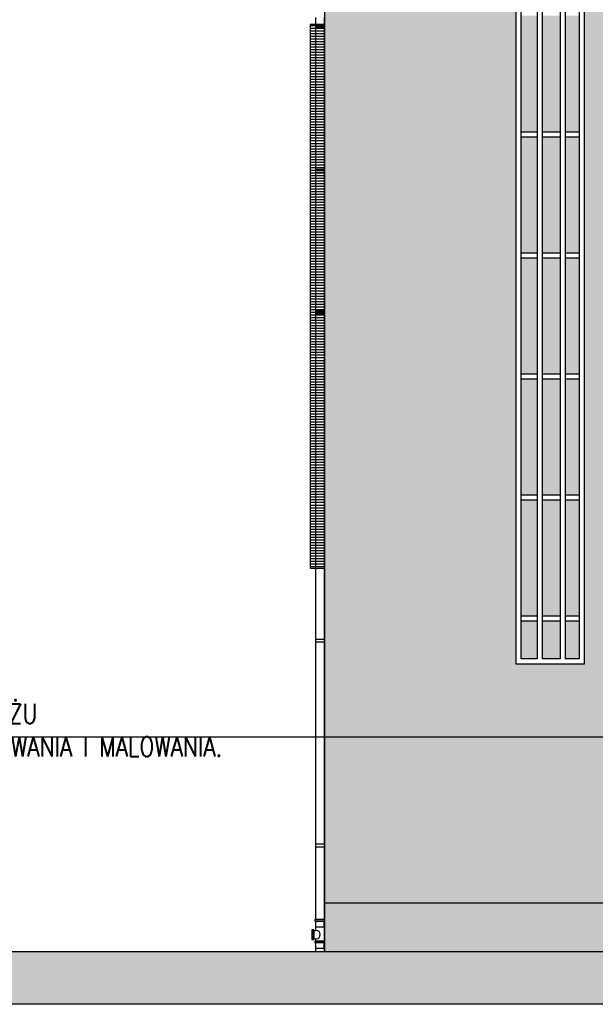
# Model space of a CAD drawing. Header units: millimetres. Extents: x 50026 to 146998, y 1038179 to 1573505.
# Tile 98 of 122: x 50906 to 51589, y 1051632 to 1052799. Entities that reach past the tile are written whole.
import ezdxf

# ---------------------------------------------------------------- set-up
doc = ezdxf.new("R2010")
doc.units = ezdxf.units.MM
doc.header["$LTSCALE"] = 0.025
doc.linetypes.add('CONTINU', pattern=[0])
for name, color, linetype in [('1', 7, 'Continuous'), ('NAPISY', 2, 'Continuous'), ('szrafy', 8, 'Continuous'), ('ściany', 5, 'Continuous')]:
    doc.layers.add(name, color=color, linetype=linetype)
doc.styles.add('KS', font='romans.shx', dxfattribs={"width": 0.8, "height": 17.5})

# ---------------------------------------------------------------- blocks, each defined once
blk = doc.blocks.new('2')
at = {"layer": 'ściany'}
h = blk.add_hatch(color=253, dxfattribs=at)
h.dxf.hatch_style = 1
h.paths.add_polyline_path([(53111.9, 1052833.5), (53123.9, 1052833.5), (53123.9, 1052841.5), (53099.9, 1052841.5), (53099.9, 1052879.5), (53099.9, 1052899.5), (52189.9, 1052963.2), (51575.6, 1052920.2), (51575.6, 1052035.1), (51495, 1052035.1), (51495, 1052914.6), (51279.9, 1052899.5), (51279.9, 1052879.5), (51279.9, 1052841.5), (51255.9, 1052841.5), (51255.9, 1052833.5), (51267.9, 1052833.5), (51267.9, 1051751.7), (51959.4, 1051751.7), (51959.4, 1052857.6), (52420.4, 1052857.6), (52420.4, 1051751.7), (53111.9, 1051751.7)])
h.paths.add_polyline_path([(51519.9, 1052916.3), (51501, 1052915), (51501, 1052809.4), (51519.9, 1052809.4)], flags=17)
h.paths.add_polyline_path([(51546.9, 1052918.2), (51525.8, 1052916.8), (51525.8, 1052809.4), (51546.9, 1052809.4)], flags=17)
h.paths.add_polyline_path([(51569.7, 1052919.8), (51552.9, 1052918.6), (51552.9, 1052809.4), (51569.7, 1052809.4)], flags=17)
h.paths.add_polyline_path([(51569.7, 1052803.5), (51552.9, 1052803.5), (51552.9, 1052666), (51569.7, 1052666)], flags=17)
h.paths.add_polyline_path([(51546.9, 1052803.5), (51525.8, 1052803.5), (51525.8, 1052666), (51546.9, 1052666)], flags=17)
h.paths.add_polyline_path([(51519.9, 1052803.5), (51501, 1052803.5), (51501, 1052666), (51519.9, 1052666)], flags=17)
h.paths.add_polyline_path([(51519.9, 1052660.1), (51501, 1052660.1), (51501, 1052522.6), (51519.9, 1052522.6)], flags=17)
h.paths.add_polyline_path([(51546.9, 1052660.1), (51525.8, 1052660.1), (51525.8, 1052522.6), (51546.9, 1052522.6)], flags=17)
h.paths.add_polyline_path([(51569.7, 1052660.1), (51552.9, 1052660.1), (51552.9, 1052522.6), (51569.7, 1052522.6)], flags=17)
h.paths.add_polyline_path([(51569.7, 1052516.6), (51552.9, 1052516.6), (51552.9, 1052379.2), (51569.7, 1052379.2)], flags=17)
h.paths.add_polyline_path([(51546.9, 1052516.6), (51525.8, 1052516.6), (51525.8, 1052379.2), (51546.9, 1052379.2)], flags=17)
h.paths.add_polyline_path([(51519.9, 1052516.6), (51501, 1052516.6), (51501, 1052379.2), (51519.9, 1052379.2)], flags=17)
h.paths.add_polyline_path([(51519.9, 1052373.2), (51501, 1052373.2), (51501, 1052235.7), (51519.9, 1052235.7)], flags=17)
h.paths.add_polyline_path([(51546.9, 1052373.2), (51525.8, 1052373.2), (51525.8, 1052235.7), (51546.9, 1052235.7)], flags=17)
h.paths.add_polyline_path([(51569.7, 1052373.2), (51552.9, 1052373.2), (51552.9, 1052235.7), (51569.7, 1052235.7)], flags=17)
h.paths.add_polyline_path([(51569.7, 1052229.8), (51552.9, 1052229.8), (51552.9, 1052092.3), (51569.7, 1052092.3)], flags=17)
h.paths.add_polyline_path([(51546.9, 1052229.8), (51525.8, 1052229.8), (51525.8, 1052092.3), (51546.9, 1052092.3)], flags=17)
h.paths.add_polyline_path([(51519.9, 1052229.8), (51501, 1052229.8), (51501, 1052092.3), (51519.9, 1052092.3)], flags=17)
h.paths.add_polyline_path([(51519.9, 1052086.4), (51501, 1052086.4), (51501, 1052041.1), (51519.9, 1052041.1)], flags=17)
h.paths.add_polyline_path([(51546.9, 1052086.4), (51525.8, 1052086.4), (51525.8, 1052041.1), (51546.9, 1052041.1)], flags=17)
h.paths.add_polyline_path([(51569.7, 1052086.4), (51552.9, 1052086.4), (51552.9, 1052041.1), (51569.7, 1052041.1)], flags=17)

msp = doc.modelspace()

# ---------------------------------------------------------------- hatches: boundary and pattern name
at = {"layer": 'szrafy'}
h = msp.add_hatch(dxfattribs=at)
h.set_pattern_fill('LINE', color=1, style=0)
h.set_pattern_definition([(0, (-1862.363, -5e-09), (0, 3.175), [])])
h.paths.add_polyline_path([(51267.89394, 1052793.0778), (51250.46103, 1052793.0778), (51250.46103, 1052148.66908), (51267.89394, 1052148.66908)])
at = {"layer": 'ściany'}
h = msp.add_hatch(color=24, dxfattribs=at)
h.dxf.hatch_style = 1
h.paths.add_polyline_path([(53111.89394, 1051751.70466), (52420.35092, 1051751.70466), (51267.89394, 1051751.70466), (51267.89394, 1051694.48824), (53111.89394, 1051694.48824)])
h = msp.add_hatch(dxfattribs=at)
h.set_pattern_fill('AR-B816,_O', color=1, scale=0.06)
h.set_pattern_definition([(0, (-8885.548, 521141.035), (0, 12.192), []), (90, (-8885.548, 521141.035), (-12.192, 12.192), [12.192, -12.192])])
h.paths.add_polyline_path([(53111.89394, 1051751.70466), (52420.35092, 1051751.70466), (51267.89394, 1051751.70466), (51267.89394, 1051694.48824), (53111.89394, 1051694.48824)])
h = msp.add_hatch(color=5, dxfattribs=at)
h.dxf.hatch_style = 1
h.paths.add_polyline_path([(50669.16448, 1051694.48824), (53545.56665, 1051694.48824), (53545.56665, 1051631.84428), (50669.16448, 1051631.84428)])

# ---------------------------------------------------------------- linework, layer by layer
at = {"layer": '1', "color": 7, "linetype": 'Continuous', "ltscale": 5}
for p, q in [((51256.96382, 1052801.46585), (51256.96382, 1051732.18763)), ((51266.96382, 1052801.46585), (51266.96382, 1051732.18763)), ((51254.96803, 1051719.45508), (51257.45823, 1051719.45508)), ((51256.96382, 1051723.68365), (51256.96382, 1051719.45508)), ((51266.96382, 1051723.68365), (51266.96382, 1051706.72083)), ((51254.96803, 1051709.45508), (51257.45823, 1051709.45508)), ((51256.96382, 1051709.45508), (51256.96382, 1051706.72083)), ((51256.96382, 1051698.21685), (51256.96382, 1051694.48824)), ((51266.96382, 1051698.21685), (51266.96382, 1051694.48824))]:
    msp.add_line(p, q, dxfattribs=at)
at = {"layer": '1', "color": 7, "linetype": 'CONTINU'}
for p, q in [((51266.96382, 1051732.18763), (51256.96382, 1051732.18763)), ((51254.96803, 1051719.63737), (51252.57599, 1051719.63737)), ((51254.96803, 1051718.99174), (51252.57599, 1051718.99174)), ((51254.96803, 1051718.11809), (51252.57599, 1051718.11809)), ((51254.96803, 1051717.03099), (51252.57599, 1051717.03099)), ((51254.96803, 1051715.25658), (51252.57599, 1051715.25658)), ((51254.96803, 1051719.45508), (51254.96803, 1051709.45508)), ((51254.96803, 1051713.65359), (51252.57599, 1051713.65359)), ((51254.96803, 1051711.87918), (51252.57599, 1051711.87918)), ((51254.96803, 1051710.79208), (51252.57599, 1051710.79208)), ((51254.96803, 1051709.91843), (51252.57599, 1051709.91843)), ((51254.96803, 1051709.2728), (51252.57599, 1051709.2728)), ((51266.96382, 1051706.72083), (51256.96382, 1051706.72083))]:
    msp.add_line(p, q, dxfattribs=at)
for points in [[(51267.59383, 1051732.18763), (51256.33382, 1051732.18763, 0.4142135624), (51256.03382, 1051731.88763), (51256.03382, 1051730.7878, 0.4142135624), (51256.33382, 1051730.4878), (51267.59383, 1051730.4878, 0.4142135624), (51267.89383, 1051730.7878), (51267.89383, 1051731.88763, 0.4142135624)], [(51267.22979, 1051730.4878), (51256.69785, 1051730.4878), (51256.69785, 1051723.98365, 0.4142135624), (51256.99785, 1051723.68365), (51266.92979, 1051723.68365, 0.4142135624), (51267.22979, 1051723.98365)], [(51254.66803, 1051720.26478), (51252.87599, 1051720.26478, 0.4142135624), (51252.57599, 1051719.96478), (51252.57599, 1051708.94539, 0.4142135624), (51252.87599, 1051708.64539), (51254.66803, 1051708.64539, 0.4142135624), (51254.96803, 1051708.94539), (51254.96803, 1051719.96478, 0.4142135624)], [(51267.59383, 1051706.72083), (51256.33382, 1051706.72083, 0.4142135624), (51256.03382, 1051706.42083), (51256.03382, 1051705.321, 0.4142135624), (51256.33382, 1051705.021), (51267.59383, 1051705.021, 0.4142135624), (51267.89383, 1051705.321), (51267.89383, 1051706.42083, 0.4142135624)], [(51267.22979, 1051705.021), (51256.69785, 1051705.021), (51256.69785, 1051698.51685, 0.4142135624), (51256.99785, 1051698.21685), (51266.92979, 1051698.21685, 0.4142135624), (51267.22979, 1051698.51685)]]:
    msp.add_lwpolyline(points, format="xyb", close=True, dxfattribs=at)
msp.add_arc((51257.45823, 1051714.45508), 5, 270, 90, dxfattribs=at)
at = {"layer": 'NAPISY', "linetype": 'Continuous', "ltscale": 0.2}
msp.add_line((50444.17174, 1051948.74393), (52053.16605, 1051948.74393), dxfattribs=at)
at = {"layer": 'szrafy', "color": 7}
msp.add_lwpolyline([(51267.89394, 1052793.0778), (51250.46103, 1052793.0778), (51250.46103, 1052148.66908), (51267.89394, 1052148.66908)], close=True, dxfattribs=at)
at = {"layer": 'ściany', "color": 1}
for p, q in [((51495.02714, 1052035.13958), (51495.02714, 1053096.27858)), ((51575.6269, 1053096.27858), (51575.6269, 1052035.13958)), ((51500.97541, 1052041.08785), (51500.97541, 1053090.33031)), ((51519.88478, 1053090.33031), (51519.88478, 1052041.08785)), ((51525.83305, 1053090.33031), (51525.83305, 1052041.08785)), ((51546.9237, 1053090.33031), (51546.9237, 1052041.08785)), ((51552.87197, 1053090.33031), (51552.87197, 1052041.08785)), ((51569.67863, 1053090.33031), (51569.67863, 1052041.08785)), ((51266.96382, 1052793.0778), (51256.96382, 1052793.0778)), ((51266.96382, 1052789.76405), (51256.96382, 1052789.76405)), ((51500.97541, 1052666.00893), (51519.88478, 1052666.00893)), ((51500.97541, 1052660.06066), (51519.88478, 1052660.06066)), ((51525.83305, 1052666.00893), (51546.9237, 1052666.00893)), ((51525.83305, 1052660.06066), (51546.9237, 1052660.06066)), ((51552.87197, 1052666.00893), (51569.67863, 1052666.00893)), ((51552.87197, 1052660.06066), (51569.67863, 1052660.06066)), ((51266.96382, 1052621.02774), (51256.96382, 1052621.02774)), ((51266.96382, 1052617.71399), (51256.96382, 1052617.71399)), ((51500.97541, 1052522.58571), (51519.88478, 1052522.58571)), ((51525.83305, 1052522.58571), (51546.9237, 1052522.58571)), ((51552.87197, 1052522.58571), (51569.67863, 1052522.58571)), ((51500.97541, 1052516.63744), (51519.88478, 1052516.63744)), ((51525.83305, 1052516.63744), (51546.9237, 1052516.63744)), ((51552.87197, 1052516.63744), (51569.67863, 1052516.63744)), ((51266.96382, 1052453.31477), (51256.96382, 1052453.31477)), ((51266.96382, 1052450.00102), (51256.96382, 1052450.00102)), ((51500.97541, 1052379.16249), (51519.88478, 1052379.16249)), ((51500.97541, 1052373.21422), (51519.88478, 1052373.21422)), ((51525.83305, 1052379.16249), (51546.9237, 1052379.16249)), ((51525.83305, 1052373.21422), (51546.9237, 1052373.21422)), ((51552.87197, 1052379.16249), (51569.67863, 1052379.16249)), ((51552.87197, 1052373.21422), (51569.67863, 1052373.21422)), ((51266.96382, 1052264.53321), (51256.96382, 1052264.53321)), ((51266.96382, 1052261.21946), (51256.96382, 1052261.21946)), ((51500.97541, 1052235.73928), (51519.88478, 1052235.73928)), ((51500.97541, 1052229.79101), (51519.88478, 1052229.79101)), ((51525.83305, 1052235.73928), (51546.9237, 1052235.73928)), ((51525.83305, 1052229.79101), (51546.9237, 1052229.79101)), ((51552.87197, 1052235.73928), (51569.67863, 1052235.73928)), ((51552.87197, 1052229.79101), (51569.67863, 1052229.79101)), ((51500.97541, 1052092.31606), (51519.88478, 1052092.31606)), ((51525.83305, 1052092.31606), (51546.9237, 1052092.31606)), ((51552.87197, 1052092.31606), (51569.67863, 1052092.31606)), ((51500.97541, 1052086.36779), (51519.88478, 1052086.36779)), ((51525.83305, 1052086.36779), (51546.9237, 1052086.36779)), ((51552.87197, 1052086.36779), (51569.67863, 1052086.36779)), ((51266.96382, 1052064.21854), (51256.96382, 1052064.21854)), ((51266.96382, 1052060.90479), (51256.96382, 1052060.90479)), ((51575.6269, 1052035.13958), (51495.02714, 1052035.13958)), ((51519.88478, 1052041.08785), (51500.97541, 1052041.08785)), ((51546.9237, 1052041.08785), (51525.83305, 1052041.08785)), ((51569.67863, 1052041.08785), (51552.87197, 1052041.08785)), ((51266.96382, 1051821.55165), (51256.96382, 1051821.55165)), ((51266.96382, 1051818.2379), (51256.96382, 1051818.2379))]:
    msp.add_line(p, q, dxfattribs=at)
at = {"layer": 'ściany', "color": 2}
msp.add_line((51267.89394, 1051694.48824), (51267.89394, 1052833.54574), dxfattribs=at)
at = {"layer": 'ściany', "color": 7}
msp.add_line((52420.35092, 1051751.70466), (51267.89394, 1051751.70466), dxfattribs=at)
at = {"layer": 'ściany', "color": 2}
msp.add_lwpolyline([(50669.16448, 1051694.48824), (53545.56665, 1051694.48824), (53545.56665, 1051631.84428), (50669.16448, 1051631.84428)], close=True, dxfattribs=at)

# ---------------------------------------------------------------- block references
at = {"layer": 'szrafy', "color": 24}
msp.add_blockref('2', (0, 0), dxfattribs=at)

# ---------------------------------------------------------------- texts
at = {"layer": 'NAPISY', "linetype": 'Continuous', "ltscale": 0.2, "insert": (50495.49691, 1051988.14349), "char_height": 23.52, "width": 897.1613802, "attachment_point": 1, "style": 'KS'}
msp.add_mtext('WSZYSTKIE KRATY DO DEMONTAŻU \\PNAPRAWY LUB WYMIANY, CYNKOWANIA I MALOWANIA.\\PZAMONTOWAĆ PONOWNIE', dxfattribs=at)

doc.saveas('drawing.dxf')
